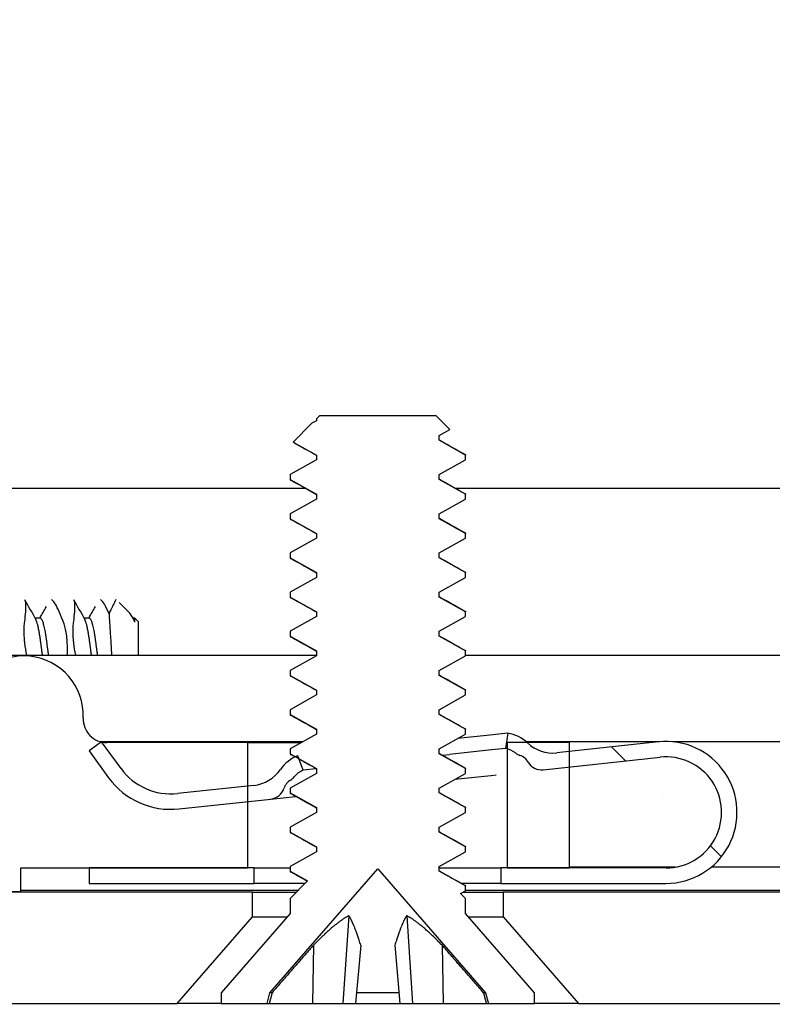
# Model space of a CAD drawing. Header units: millimetres. Extents: x 64 to 1798, y 64 to 1375.
# Tile 10 of 60: x 240 to 252, y 1153 to 1169. Entities that reach past the tile are written whole.
import ezdxf

# ---------------------------------------------------------------- set-up
doc = ezdxf.new("R2010")
doc.units = ezdxf.units.MM
doc.header["$LTSCALE"] = 6.666667
doc.layers.add('Hatch (ANSI)', color=7, linetype='Continuous', lineweight=18)
doc.layers.add('Visible (ANSI)', color=7, linetype='Continuous', lineweight=25)
pattern_1 = [(135, (0, 0), (-14.9671, -14.9671), [])]

msp = doc.modelspace()

# ---------------------------------------------------------------- hatches: boundary and pattern name
at = {"layer": 'Hatch (ANSI)'}
h = msp.add_hatch(dxfattribs=at)
h.set_pattern_fill('ANSI31', color=256, scale=169.333333, angle=90, style=0)
h.set_pattern_definition(pattern_1)
h.paths.add_polyline_path([(248.0645, 1283.3865), (248.0645, 1281.4558), (248.0645, 1281.3545), (248.3887, 1281.3545), (249.0745, 1281.3545), (249.0745, 1281.4981), (249.0745, 1281.7495), (249.0745, 1283.3865)])
h.paths.add_polyline_path([(248.0645, 1157.2505), (248.0645, 1157.1492), (248.0645, 1155.2185), (249.0745, 1155.2185), (249.0745, 1156.8555), (249.0745, 1157.1069), (249.0745, 1157.2505), (248.3887, 1157.2505)])
edge = h.paths.add_edge_path()
edge.add_line((238.9145, 1283.7675), (238.9145, 1285.5965))
edge.add_line((238.9145, 1285.5965), (232.5645, 1285.5965))
edge.add_line((232.5645, 1285.5965), (232.5645, 1153.0085))
edge.add_line((232.5645, 1153.0085), (238.9145, 1153.0085))
edge.add_line((238.9145, 1153.0085), (238.9145, 1154.8375))
edge.add_line((238.9145, 1154.8375), (240.1845, 1154.8375))
edge.add_line((240.1845, 1154.8375), (240.1845, 1155.2185))
edge.add_line((240.1845, 1155.2185), (241.2895, 1155.2185))
edge.add_line((241.2895, 1155.2185), (243.8645, 1155.2185))
edge.add_line((243.8645, 1155.2185), (243.8645, 1156.2956))
edge.add_line((243.8645, 1156.2956), (243.8645, 1156.547))
edge.add_line((243.8645, 1156.547), (243.8645, 1157.2505))
edge.add_line((243.8645, 1157.2505), (241.5759, 1157.2505))
edge.add_ellipse((241.5759, 1157.6315), major_axis=(0, -0.381), ratio=1, start_angle=347.46209, end_angle=360, ccw=False)
edge.add_ellipse((241.5759, 1157.6315), major_axis=(-0.0827, -0.3719), ratio=1, start_angle=359.42486, end_angle=360, ccw=False)
edge.add_ellipse((241.5759, 1157.6315), major_axis=(-0.0864, -0.3711), ratio=1, start_angle=280.65632, end_angle=360, ccw=False)
edge.add_ellipse((240.2309, 1157.6892), major_axis=(0.9643, -0.0414), ratio=1, start_angle=0, end_angle=173.33968)
edge.add_ellipse((237.8985, 1158.0635), major_axis=(1.3794, -0.2214), ratio=1, start_angle=108.23411, end_angle=360, ccw=False)
edge.add_ellipse((237.5242, 1160.3959), major_axis=(0.1529, -0.953), ratio=1, start_angle=0, end_angle=180)
edge.add_ellipse((237.8985, 1158.0635), major_axis=(-0.5272, 3.2854), ratio=1, start_angle=0, end_angle=19.53257)
edge.add_ellipse((236.1205, 1161.3179), major_axis=(0.1827, -0.3344), ratio=1, start_angle=241.35038, end_angle=360, ccw=False)
edge.add_line((235.7395, 1161.3179), (235.7395, 1277.2871))
edge.add_ellipse((236.1205, 1277.2871), major_axis=(-0.381, 0), ratio=1, start_angle=241.35038, end_angle=360, ccw=False)
edge.add_ellipse((237.8985, 1280.5415), major_axis=(-1.5953, -2.92), ratio=1, start_angle=0, end_angle=19.53257)
edge.add_ellipse((237.5242, 1278.2091), major_axis=(-0.1529, -0.953), ratio=1, start_angle=0, end_angle=180)
edge.add_ellipse((237.8985, 1280.5415), major_axis=(-0.2214, -1.3794), ratio=1, start_angle=108.23411, end_angle=360, ccw=False)
edge.add_ellipse((240.2309, 1280.9158), major_axis=(-0.953, -0.1529), ratio=1, start_angle=0, end_angle=173.33968)
edge.add_ellipse((241.5759, 1280.9735), major_axis=(-0.3806, -0.0163), ratio=1, start_angle=280.65632, end_angle=360, ccw=False)
edge.add_ellipse((241.5759, 1280.9735), major_axis=(-0.0864, 0.3711), ratio=1, start_angle=359.42486, end_angle=360, ccw=False)
edge.add_ellipse((241.5759, 1280.9735), major_axis=(-0.0827, 0.3719), ratio=1, start_angle=347.46209, end_angle=360, ccw=False)
edge.add_line((241.5759, 1281.3545), (243.8645, 1281.3545))
edge.add_line((243.8645, 1281.3545), (243.8645, 1282.058))
edge.add_line((243.8645, 1282.058), (243.8645, 1282.3094))
edge.add_line((243.8645, 1282.3094), (243.8645, 1283.3865))
edge.add_line((243.8645, 1283.3865), (241.2895, 1283.3865))
edge.add_line((241.2895, 1283.3865), (240.1845, 1283.3865))
edge.add_line((240.1845, 1283.3865), (240.1845, 1283.7675))
edge.add_line((240.1845, 1283.7675), (238.9145, 1283.7675))
h = msp.add_hatch(dxfattribs=at)
h.set_pattern_fill('ANSI31', color=256, scale=169.333333, angle=-15, style=0)
h.set_pattern_definition([(30, (0, 0), (-10.58333, 18.33087), [])])
h.paths.add_polyline_path([(247.3904, 1161.8322), (247.3904, 1161.9116), (246.9609, 1162.1497), (246.9609, 1162.2291), (247.1351, 1162.3257), (246.9142, 1162.5466), (245.0219, 1162.5466), (244.9752, 1162.4999), (244.9752, 1162.4672), (244.9018, 1162.4265), (244.5967, 1162.1214), (244.9752, 1161.9116), (244.9752, 1161.8322), (244.5457, 1161.5941), (244.5456, 1161.5147), (244.9752, 1161.2766), (244.9752, 1161.1972), (244.5457, 1160.9591), (244.5456, 1160.8797), (244.9752, 1160.6416), (244.9752, 1160.5622), (244.5457, 1160.3241), (244.5456, 1160.2447), (244.9752, 1160.0066), (244.9752, 1159.9272), (244.5457, 1159.6891), (244.5456, 1159.6097), (244.9752, 1159.3716), (244.9752, 1159.2922), (244.5457, 1159.0541), (244.5456, 1158.9747), (244.9752, 1158.7366), (244.9752, 1158.6572), (244.5457, 1158.4191), (244.5456, 1158.3397), (244.9752, 1158.1016), (244.9752, 1158.0222), (244.5457, 1157.7841), (244.5456, 1157.7047), (244.9752, 1157.4666), (244.9752, 1157.3872), (244.5457, 1157.1491), (244.5456, 1157.0697), (244.6341, 1157.0207), (244.6872, 1156.9913), (244.9752, 1156.8316), (244.9752, 1156.7522), (244.5457, 1156.5141), (244.5456, 1156.4347), (244.9752, 1156.1966), (244.9752, 1156.1172), (244.5457, 1155.8791), (244.5456, 1155.7997), (244.9752, 1155.5616), (244.9752, 1155.4822), (244.5457, 1155.2441), (244.5456, 1155.1647), (244.8296, 1155.0073), (244.5456, 1154.7234), (244.5456, 1154.4826), (243.428, 1153.1969), (243.428, 1153.0216), (244.1731, 1153.0216), (244.2198, 1153.1957), (245.968, 1155.2069), (247.7163, 1153.1957), (247.763, 1153.0216), (248.508, 1153.0216), (248.508, 1153.1969), (247.3904, 1154.4826), (247.3904, 1154.7234), (247.3108, 1154.8031), (247.3904, 1154.8472), (247.3904, 1154.9266), (246.9609, 1155.1647), (246.9609, 1155.2441), (247.3904, 1155.4822), (247.3904, 1155.5616), (246.9609, 1155.7997), (246.9609, 1155.8791), (247.3904, 1156.1172), (247.3904, 1156.1966), (246.9609, 1156.4347), (246.9609, 1156.5141), (247.3904, 1156.7522), (247.3904, 1156.8316), (246.9609, 1157.0697), (246.9609, 1157.1491), (247.3904, 1157.3872), (247.3904, 1157.4666), (246.9609, 1157.7047), (246.9609, 1157.7841), (247.3904, 1158.0222), (247.3904, 1158.1016), (246.9609, 1158.3397), (246.9609, 1158.4191), (247.3904, 1158.6572), (247.3904, 1158.7366), (246.9609, 1158.9747), (246.9609, 1159.0541), (247.3904, 1159.2922), (247.3904, 1159.3716), (246.9609, 1159.6097), (246.9609, 1159.6891), (247.3904, 1159.9272), (247.3904, 1160.0066), (246.9609, 1160.2447), (246.9609, 1160.3241), (247.3904, 1160.5622), (247.3904, 1160.6416), (246.9609, 1160.8797), (246.9609, 1160.9591), (247.3904, 1161.1972), (247.3904, 1161.2766), (246.9609, 1161.5147), (246.9609, 1161.5941)])
h = msp.add_hatch(dxfattribs=at)
h.set_pattern_fill('ANSI31', color=256, scale=169.333333, angle=90, style=0)
h.set_pattern_definition(pattern_1)
edge = h.paths.add_edge_path()
edge.add_ellipse((243.8959, 1157.1538), major_axis=(0.4952, -0.3388), ratio=1, start_angle=310.51368, end_angle=360)
edge.add_ellipse((244.8863, 1156.4762), major_axis=(-0.2521, 0.5445), ratio=1, start_angle=0, end_angle=30.77174, ccw=False)
edge.add_ellipse((244.8863, 1156.4762), major_axis=(-0.2163, 0.5596), ratio=1, start_angle=0, end_angle=3.71458, ccw=False)
edge.add_line((244.6699, 1157.0359), (244.6872, 1156.9913))
edge.add_line((244.6872, 1156.9913), (244.7601, 1156.8027))
edge.add_ellipse((244.8863, 1156.4762), major_axis=(-0.2722, 0.22), ratio=1, start_angle=330.07978, end_angle=360)
edge.add_ellipse((244.4322, 1156.8432), major_axis=(0.1219, -0.1996), ratio=1, start_angle=0, end_angle=19.64025, ccw=False)
edge.add_ellipse((244.6844, 1156.4303), major_axis=(-0.2379, 0.0768), ratio=1, start_angle=319.31635, end_angle=360)
edge.add_ellipse((244.2086, 1156.584), major_axis=(0.0267, -0.2486), ratio=1, start_angle=0, end_angle=65.96363, ccw=False)
edge.add_line((244.2353, 1156.3354), (243.8645, 1156.2956))
edge.add_line((243.8645, 1156.2956), (242.7489, 1156.1757))
edge.add_ellipse((242.6153, 1157.4185), major_axis=(-1.0095, -0.7371), ratio=1, start_angle=0, end_angle=60, ccw=False)
edge.add_line((241.6058, 1156.6814), (241.2895, 1157.1145))
edge.add_line((241.2895, 1157.1145), (241.4894, 1157.2604))
edge.add_line((241.4894, 1157.2604), (241.4915, 1157.2619))
edge.add_line((241.4915, 1157.2619), (241.4932, 1157.2596))
edge.add_line((241.4932, 1157.2596), (241.8077, 1156.8288))
edge.add_ellipse((242.6153, 1157.4185), major_axis=(0.1069, -0.9943), ratio=1, start_angle=300, end_angle=360)
edge.add_line((242.7222, 1156.4242), (243.8645, 1156.547))
edge.add_line((243.8645, 1156.547), (243.96, 1156.5573))
edge = h.paths.add_edge_path()
edge.add_line((247.9645, 1155.2185), (247.9645, 1154.9685))
edge.add_line((247.9645, 1154.9685), (250.6395, 1154.9685))
edge.add_ellipse((250.6395, 1156.1185), major_axis=(0, -1.15), ratio=1, start_angle=0, end_angle=186.13415)
edge.add_line((250.5167, 1157.2619), (249.0745, 1157.1069))
edge.add_line((249.0745, 1157.1069), (248.8703, 1157.085))
edge.add_ellipse((248.8062, 1157.6815), major_axis=(0.0641, -0.5966), ratio=1, start_angle=310.51368, end_angle=360, ccw=False)
edge.add_ellipse((247.9824, 1156.809), major_axis=(0.4119, 0.4363), ratio=1, start_angle=0, end_angle=0.73498)
edge.add_ellipse((247.9824, 1156.809), major_axis=(0.4063, 0.4415), ratio=1, start_angle=0, end_angle=33.75134)
edge.add_line((248.0749, 1157.4018), (248.0363, 1157.1548))
edge.add_ellipse((247.9824, 1156.809), major_axis=(0.0539, 0.3458), ratio=1, start_angle=355.29099, end_angle=360, ccw=False)
edge.add_ellipse((247.9824, 1156.809), major_axis=(0.0822, 0.3402), ratio=1, start_angle=334.78878, end_angle=360, ccw=False)
edge.add_ellipse((248.3482, 1157.2641), major_axis=(-0.1465, -0.1823), ratio=1, start_angle=0, end_angle=19.64025)
edge.add_ellipse((248.1894, 1156.807), major_axis=(0.082, 0.2362), ratio=1, start_angle=319.31635, end_angle=360, ccw=False)
edge.add_ellipse((248.6217, 1157.0583), major_axis=(-0.2161, -0.1256), ratio=1, start_angle=0, end_angle=65.96363)
edge.add_line((248.6484, 1156.8097), (249.0745, 1156.8555))
edge.add_line((249.0745, 1156.8555), (250.5434, 1157.0134))
edge.add_ellipse((250.6395, 1156.1185), major_axis=(-0.0962, 0.8948), ratio=1, start_angle=173.86585, end_angle=360, ccw=False)
edge.add_line((250.6395, 1155.2185), (249.0745, 1155.2185))
edge.add_line((249.0745, 1155.2185), (248.0645, 1155.2185))
edge.add_line((248.0645, 1155.2185), (247.9645, 1155.2185))
h.paths.add_polyline_path([(243.9645, 1154.9685), (243.9645, 1155.2185), (243.8645, 1155.2185), (241.2895, 1155.2185), (241.2895, 1154.9685)])
h = msp.add_hatch(dxfattribs=at)
h.set_pattern_fill('ANSI31', color=256, scale=169.333333, angle=75, style=0)
h.set_pattern_definition([(120, (0, 0), (-18.33087, -10.58333), [])])
h.paths.add_polyline_path([(637.5598, 1153.0216), (638.779, 1154.4241), (638.779, 1154.825), (248, 1154.825), (248, 1154.4241), (249.2192, 1153.0216)])
h.paths.add_polyline_path([(647.1102, 1153.0216), (647.1102, 1154.825), (642.843, 1154.825), (642.843, 1154.4241), (644.0622, 1153.0216)])
h.paths.add_polyline_path([(239.6688, 1154.825), (239.6688, 1153.0216), (242.7168, 1153.0216), (243.936, 1154.4241), (243.936, 1154.825)])

# ---------------------------------------------------------------- linework, layer by layer
at = {"layer": 'Visible (ANSI)'}
for p, q in [((244.9752, 1162.4672), (244.9018, 1162.4265)), ((245.0219, 1162.5466), (244.9752, 1162.4999)), ((244.9752, 1162.4999), (244.9752, 1162.4672)), ((246.9142, 1162.5466), (245.0219, 1162.5466)), ((247.1351, 1162.3257), (246.9142, 1162.5466)), ((244.9018, 1162.4265), (244.5967, 1162.1214)), ((246.9609, 1162.2291), (247.1351, 1162.3257)), ((246.9609, 1162.1497), (246.9609, 1162.2291)), ((247.3904, 1161.9116), (246.9609, 1162.1497)), ((244.5967, 1162.1214), (244.9752, 1161.9116)), ((244.9752, 1161.8322), (244.5457, 1161.5941)), ((244.9752, 1161.9116), (244.9752, 1161.8322)), ((246.9609, 1161.5941), (247.3904, 1161.8322)), ((247.3904, 1161.8322), (247.3904, 1161.9116)), ((244.5456, 1161.5941), (244.5456, 1161.5147)), ((244.5456, 1161.5147), (244.9752, 1161.2766)), ((246.9609, 1161.5147), (246.9609, 1161.5941)), ((247.3904, 1161.2766), (246.9609, 1161.5147)), ((235.7395, 1161.3742), (244.7869, 1161.3742)), ((247.226, 1161.3742), (340.6084, 1161.3742)), ((244.9752, 1161.1972), (244.5457, 1160.9591)), ((244.9752, 1161.2766), (244.9752, 1161.1972)), ((246.9609, 1160.9591), (247.3904, 1161.1972)), ((247.3904, 1161.1972), (247.3904, 1161.2766)), ((244.5456, 1160.9591), (244.5456, 1160.8797)), ((244.5456, 1160.8797), (244.9752, 1160.6416)), ((246.9609, 1160.8797), (246.9609, 1160.9591)), ((247.3904, 1160.6416), (246.9609, 1160.8797)), ((244.9752, 1160.5622), (244.5457, 1160.3241)), ((244.9752, 1160.6416), (244.9752, 1160.5622)), ((246.9609, 1160.3241), (247.3904, 1160.5622)), ((247.3904, 1160.5622), (247.3904, 1160.6416)), ((244.5456, 1160.3241), (244.5456, 1160.2447)), ((244.5456, 1160.2447), (244.9752, 1160.0066)), ((246.9609, 1160.2447), (246.9609, 1160.3241)), ((247.3904, 1160.0066), (246.9609, 1160.2447)), ((244.9752, 1159.9272), (244.5457, 1159.6891)), ((244.9752, 1160.0066), (244.9752, 1159.9272)), ((246.9609, 1159.6891), (247.3904, 1159.9272)), ((247.3904, 1159.9272), (247.3904, 1160.0066)), ((244.5456, 1159.6891), (244.5456, 1159.6097)), ((244.5456, 1159.6097), (244.9752, 1159.3716)), ((246.9609, 1159.6097), (246.9609, 1159.6891)), ((247.3904, 1159.3716), (246.9609, 1159.6097)), ((241.9395, 1159.3578), (241.7779, 1159.5193)), ((240.502, 1159.266), (240.414, 1159.266)), ((241.2958, 1159.266), (241.2078, 1159.266)), ((241.9893, 1159.2876), (242.0133, 1159.245)), ((242.0312, 1159.266), (242.0015, 1159.266)), ((242.0312, 1159.2022), (242.0312, 1159.266)), ((242.0895, 1159.2077), (242.0312, 1159.266)), ((244.9752, 1159.2922), (244.5457, 1159.0541)), ((244.9752, 1159.3716), (244.9752, 1159.2922)), ((246.9609, 1159.0541), (247.3904, 1159.2922)), ((247.3904, 1159.2922), (247.3904, 1159.3716)), ((242.0895, 1158.6675), (242.0895, 1159.2077)), ((244.5456, 1159.0541), (244.5456, 1158.9747)), ((244.5456, 1158.9747), (244.9752, 1158.7366)), ((246.9609, 1158.9747), (246.9609, 1159.0541)), ((247.3904, 1158.7366), (246.9609, 1158.9747)), ((236.6389, 1158.6675), (244.9752, 1158.6675)), ((244.9752, 1158.6572), (244.5457, 1158.4191)), ((244.9752, 1158.7366), (244.9752, 1158.6572)), ((246.9609, 1158.4191), (247.3904, 1158.6572)), ((247.3904, 1158.6572), (247.3904, 1158.7366)), ((247.3904, 1158.6675), (340.7967, 1158.6675)), ((244.5456, 1158.4191), (244.5456, 1158.3397)), ((244.5456, 1158.3397), (244.9752, 1158.1016)), ((246.9609, 1158.3397), (246.9609, 1158.4191)), ((247.3904, 1158.1016), (246.9609, 1158.3397)), ((244.9752, 1158.0222), (244.5457, 1157.7841)), ((244.9752, 1158.1016), (244.9752, 1158.0222)), ((246.9609, 1157.7841), (247.3904, 1158.0222)), ((247.3904, 1158.0222), (247.3904, 1158.1016)), ((244.5456, 1157.7841), (244.5456, 1157.7047)), ((244.5456, 1157.7047), (244.9752, 1157.4666)), ((246.9609, 1157.7047), (246.9609, 1157.7841)), ((247.3904, 1157.4666), (246.9609, 1157.7047)), ((244.9752, 1157.3872), (244.5457, 1157.1491)), ((244.9752, 1157.4666), (244.9752, 1157.3872)), ((246.9609, 1157.1491), (247.3904, 1157.3872)), ((247.7338, 1157.3651), (247.2584, 1157.3141)), ((247.3904, 1157.3872), (247.3904, 1157.4666)), ((248.0749, 1157.4018), (247.7338, 1157.3651)), ((248.0749, 1157.4018), (248.0363, 1157.1548)), ((241.4915, 1157.2619), (241.2895, 1157.1145)), ((244.7522, 1157.2636), (241.4768, 1157.2636)), ((241.8077, 1156.8288), (241.4915, 1157.2619)), ((243.8645, 1157.2505), (241.5759, 1157.2505)), ((243.8645, 1155.2185), (243.8645, 1157.2505)), ((243.8645, 1157.2505), (244.7286, 1157.2505)), ((248.0645, 1157.2505), (248.0645, 1155.2185)), ((249.0745, 1157.2505), (248.0645, 1157.2505)), ((250.5335, 1157.2636), (248.3739, 1157.2636)), ((250.5167, 1157.2619), (248.8703, 1157.085)), ((249.0745, 1155.2185), (249.0745, 1157.2505)), ((338.5395, 1157.2636), (250.7456, 1157.2636)), ((241.2895, 1157.1145), (241.6058, 1156.6814)), ((244.5456, 1157.1491), (244.5456, 1157.0697)), ((244.5456, 1157.0697), (244.9752, 1156.8316)), ((244.7601, 1156.8027), (244.6699, 1157.0359)), ((246.9609, 1157.0697), (246.9609, 1157.1491)), ((247.3904, 1156.8316), (246.9609, 1157.0697)), ((247.0187, 1157.0454), (247.1303, 1157.0574)), ((247.7596, 1157.125), (247.1303, 1157.0574)), ((248.0363, 1157.1548), (247.7596, 1157.125)), ((248.6484, 1156.8097), (250.5434, 1157.0134)), ((244.9752, 1156.7522), (244.5457, 1156.5141)), ((244.9716, 1156.8254), (244.7601, 1156.8027)), ((244.9752, 1156.8316), (244.9752, 1156.7522)), ((246.9609, 1156.5141), (247.3904, 1156.7522)), ((247.2165, 1156.6558), (247.8033, 1156.7189)), ((247.3904, 1156.7522), (247.3904, 1156.8316)), ((247.8033, 1156.7189), (247.8867, 1156.7278)), ((243.96, 1156.5573), (242.7222, 1156.4242)), ((244.5456, 1156.5141), (244.5456, 1156.4347)), ((244.5456, 1156.4347), (244.9752, 1156.1966)), ((246.9609, 1156.4347), (246.9609, 1156.5141)), ((247.3904, 1156.1966), (246.9609, 1156.4347)), ((242.7489, 1156.1757), (244.2353, 1156.3354)), ((244.2353, 1156.3354), (244.6362, 1156.3785)), ((244.9752, 1156.1172), (244.5457, 1155.8791)), ((244.9752, 1156.1966), (244.9752, 1156.1172)), ((246.9609, 1155.8791), (247.3904, 1156.1172)), ((247.3904, 1156.1172), (247.3904, 1156.1966)), ((244.5456, 1155.8791), (244.5456, 1155.7997)), ((244.5456, 1155.7997), (244.9752, 1155.5616)), ((246.9609, 1155.7997), (246.9609, 1155.8791)), ((247.3904, 1155.5616), (246.9609, 1155.7997)), ((244.9752, 1155.4822), (244.5457, 1155.2441)), ((244.9752, 1155.5616), (244.9752, 1155.4822)), ((246.9609, 1155.2441), (247.3904, 1155.4822)), ((247.3904, 1155.4822), (247.3904, 1155.5616)), ((240.1845, 1154.8375), (240.1845, 1155.2185)), ((240.1845, 1155.2185), (243.8645, 1155.2185)), ((243.9645, 1155.2185), (241.2895, 1155.2185)), ((241.2895, 1155.2185), (241.2895, 1154.9685)), ((243.9645, 1154.9685), (243.9645, 1155.2185)), ((243.9645, 1155.2185), (244.5456, 1155.2185)), ((244.2198, 1153.1957), (245.968, 1155.2069)), ((244.5456, 1155.2441), (244.5456, 1155.1647)), ((244.5456, 1155.1647), (244.8296, 1155.0073)), ((245.968, 1155.2069), (247.7163, 1153.1957)), ((246.9609, 1155.1647), (246.9609, 1155.2441)), ((246.9609, 1155.2185), (247.9645, 1155.2185)), ((247.3904, 1154.9266), (246.9609, 1155.1647)), ((247.9645, 1155.2185), (247.9645, 1154.9685)), ((250.6395, 1155.2185), (247.9645, 1155.2185)), ((248.0645, 1155.2185), (249.0745, 1155.2185)), ((250.7925, 1155.2316), (249.0745, 1155.2316)), ((338.5395, 1155.2316), (251.3716, 1155.2316)), ((241.2895, 1154.9685), (243.9645, 1154.9685)), ((244.7907, 1154.9685), (243.9645, 1154.9685)), ((244.8296, 1155.0073), (244.5456, 1154.7234)), ((247.9645, 1154.9685), (247.3255, 1154.9685)), ((247.9645, 1154.9685), (250.6395, 1154.9685)), ((238.9145, 1154.8375), (240.1845, 1154.8375)), ((243.936, 1154.825), (239.6688, 1154.825)), ((244.6728, 1154.8506), (240.1845, 1154.8506)), ((243.936, 1154.4241), (243.936, 1154.825)), ((243.936, 1154.825), (244.6472, 1154.825)), ((247.3108, 1154.8031), (247.3904, 1154.8472)), ((247.3904, 1154.7234), (247.3108, 1154.8031)), ((247.3503, 1154.825), (248, 1154.825)), ((247.3904, 1154.8472), (247.3904, 1154.9266)), ((340.4943, 1154.8506), (247.3904, 1154.8506)), ((638.779, 1154.825), (248, 1154.825)), ((248, 1154.825), (248, 1154.4241)), ((244.5456, 1154.7234), (244.5456, 1154.4826)), ((247.3904, 1154.4826), (247.3904, 1154.7234)), ((244.5456, 1154.4826), (243.428, 1153.1969)), ((248.508, 1153.1969), (247.3904, 1154.4826)), ((242.7168, 1153.0216), (243.936, 1154.4241)), ((243.936, 1154.4241), (244.4948, 1154.4241)), ((245.4993, 1154.4444), (245.4041, 1153.0216)), ((246.4367, 1154.4444), (246.532, 1153.0216)), ((247.4412, 1154.4241), (248, 1154.4241)), ((248, 1154.4241), (249.2192, 1153.0216)), ((244.9257, 1153.9663), (244.9092, 1153.0216)), ((245.6917, 1153.9663), (245.6091, 1153.0216)), ((246.2444, 1153.9663), (246.327, 1153.0216)), ((247.0104, 1153.9663), (247.0269, 1153.0216)), ((243.428, 1153.1969), (243.428, 1153.0216)), ((244.1731, 1153.0216), (244.2198, 1153.1957)), ((244.2539, 1153.1957), (244.2198, 1153.1957)), ((246.3118, 1153.1957), (245.6243, 1153.1957)), ((247.7163, 1153.1957), (247.6822, 1153.1957)), ((247.7163, 1153.1957), (247.763, 1153.0216)), ((248.508, 1153.0216), (248.508, 1153.1969)), ((239.6688, 1153.0216), (242.7168, 1153.0216)), ((243.428, 1153.0216), (242.7168, 1153.0216)), ((243.428, 1153.0216), (244.1731, 1153.0216)), ((244.1731, 1153.0216), (244.2094, 1153.0216)), ((244.2094, 1153.0216), (244.9092, 1153.0216)), ((244.9092, 1153.0216), (245.4041, 1153.0216)), ((245.4041, 1153.0216), (245.6091, 1153.0216)), ((245.6091, 1153.0216), (246.327, 1153.0216)), ((246.327, 1153.0216), (246.532, 1153.0216)), ((246.532, 1153.0216), (247.0269, 1153.0216)), ((247.0269, 1153.0216), (247.7267, 1153.0216)), ((247.7267, 1153.0216), (247.763, 1153.0216)), ((247.763, 1153.0216), (248.508, 1153.0216)), ((249.2192, 1153.0216), (248.508, 1153.0216)), ((249.2192, 1153.0216), (637.5598, 1153.0216))]:
    msp.add_line(p, q, dxfattribs=at)
for centre, radius, start, end in [((240.2309, 1157.6892), 0.9652, 357.54327, 170.88295), ((241.5759, 1157.6315), 0.381, 177.54327, 270), ((247.9824, 1156.809), 0.6, 46.64783, 81.13415), ((248.8062, 1157.6815), 0.6, 226.64783, 276.13415), ((250.6395, 1156.1185), 1.15, 270, 96.13415), ((244.8863, 1156.4762), 0.6, 111.13415, 145.62047), ((247.9824, 1156.809), 0.35, 51.21392, 81.13415), ((248.3482, 1157.2641), 0.2339, 231.21392, 250.85417), ((248.1894, 1156.807), 0.25, 30.17052, 70.85417), ((248.6217, 1157.0583), 0.25, 210.17052, 276.13415), ((250.6395, 1156.1185), 0.9, 270, 96.13415), ((242.6153, 1157.4185), 1, 216.13415, 276.13415), ((243.8959, 1157.1538), 0.6, 276.13415, 325.62047), ((244.8863, 1156.4762), 0.35, 111.13415, 141.05437), ((242.6153, 1157.4185), 1.25, 216.13415, 276.13415), ((244.6844, 1156.4303), 0.25, 121.41412, 162.09777), ((244.4322, 1156.8432), 0.2339, 301.41412, 321.05437), ((244.2086, 1156.584), 0.25, 276.13415, 342.09777)]:
    msp.add_arc(centre, radius, start, end, dxfattribs=at)
for points in [[(246.9609, 1162.158), (247.1003, 1162.0794), (247.24, 1162.0013), (247.3797, 1161.9232)], [(244.6001, 1162.1137), (244.5954, 1162.1163), (244.5942, 1162.1189), (244.5967, 1162.1214)], [(244.9752, 1161.9034), (244.8503, 1161.9737), (244.7252, 1162.0437), (244.6001, 1162.1137)], [(244.9752, 1161.2684), (244.8358, 1161.3469), (244.6961, 1161.425), (244.5564, 1161.5031)], [(246.9609, 1161.523), (247.1003, 1161.4444), (247.24, 1161.3663), (247.3797, 1161.2882)], [(244.9752, 1160.6334), (244.8358, 1160.7119), (244.6961, 1160.79), (244.5564, 1160.8681)], [(246.9609, 1160.888), (247.1003, 1160.8094), (247.24, 1160.7313), (247.3797, 1160.6532)], [(244.9752, 1159.9984), (244.8358, 1160.0769), (244.6961, 1160.155), (244.5564, 1160.2331)], [(246.9609, 1160.253), (247.1003, 1160.1744), (247.24, 1160.0963), (247.3797, 1160.0182)], [(244.9752, 1159.3634), (244.8358, 1159.4419), (244.6961, 1159.52), (244.5564, 1159.5981)], [(246.9609, 1159.618), (247.1003, 1159.5394), (247.24, 1159.4613), (247.3797, 1159.3832)], [(240.2482, 1159.5611), (240.3073, 1159.4556), (240.3665, 1159.3503), (240.4258, 1159.245)], [(240.4909, 1159.266), (240.5264, 1159.3291), (240.5619, 1159.3923), (240.5974, 1159.4554)], [(241.042, 1159.5611), (241.1011, 1159.4556), (241.1602, 1159.3503), (241.2196, 1159.245)], [(241.2846, 1159.266), (241.3202, 1159.3291), (241.3557, 1159.3923), (241.3911, 1159.4554)], [(242.0312, 1159.2022), (241.9984, 1159.2772), (241.968, 1159.3292), (241.9395, 1159.3578)], [(244.9752, 1158.7284), (244.8358, 1158.8069), (244.6961, 1158.885), (244.5564, 1158.9631)], [(246.9609, 1158.983), (247.1003, 1158.9044), (247.24, 1158.8263), (247.3797, 1158.7482)], [(244.9752, 1158.0934), (244.8358, 1158.1719), (244.6961, 1158.25), (244.5564, 1158.3281)], [(246.9609, 1158.348), (247.1003, 1158.2694), (247.24, 1158.1913), (247.3797, 1158.1132)], [(244.9752, 1157.4584), (244.8358, 1157.5369), (244.6961, 1157.615), (244.5564, 1157.6931)], [(246.9609, 1157.713), (247.1003, 1157.6344), (247.24, 1157.5563), (247.3797, 1157.4782)], [(244.6283, 1157.0179), (244.6043, 1157.0313), (244.5804, 1157.0447), (244.5564, 1157.0581)], [(246.9609, 1157.078), (247.1003, 1156.9994), (247.24, 1156.9213), (247.3797, 1156.8432)], [(244.9752, 1156.8234), (244.8867, 1156.8732), (244.798, 1156.923), (244.7093, 1156.9726)], [(244.9752, 1156.1884), (244.8358, 1156.2669), (244.6961, 1156.345), (244.5564, 1156.4231)], [(246.9609, 1156.443), (247.1003, 1156.3644), (247.24, 1156.2863), (247.3797, 1156.2082)], [(244.9752, 1155.5534), (244.8358, 1155.6319), (244.6961, 1155.71), (244.5564, 1155.7881)], [(246.9609, 1155.808), (247.1003, 1155.7294), (247.24, 1155.6513), (247.3797, 1155.5732)], [(244.825, 1155.0028), (244.7355, 1155.053), (244.646, 1155.1031), (244.5564, 1155.1531)], [(246.9609, 1155.173), (247.1003, 1155.0944), (247.24, 1155.0163), (247.3797, 1154.9382)]]:
    msp.add_open_spline(points, degree=3, dxfattribs=at)
for points, weights in [([(247.3797, 1161.9232), (247.3904, 1161.9172), (247.3904, 1161.9116)], [0.971473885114, 0.983771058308, 1]), ([(244.5456, 1161.5147), (244.5456, 1161.5091), (244.5564, 1161.5031)], [1, 0.983771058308, 0.971473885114]), ([(247.3797, 1161.2882), (247.3904, 1161.2822), (247.3904, 1161.2766)], [0.971473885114, 0.983771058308, 1]), ([(244.5456, 1160.8797), (244.5456, 1160.8741), (244.5564, 1160.8681)], [1, 0.983771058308, 0.971473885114]), ([(247.3797, 1160.6532), (247.3904, 1160.6472), (247.3904, 1160.6416)], [0.971473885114, 0.983771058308, 1]), ([(244.5456, 1160.2447), (244.5456, 1160.2391), (244.5564, 1160.2331)], [1, 0.983771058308, 0.971473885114]), ([(247.3797, 1160.0182), (247.3904, 1160.0122), (247.3904, 1160.0066)], [0.971473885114, 0.983771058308, 1]), ([(244.5456, 1159.6097), (244.5456, 1159.6041), (244.5564, 1159.5981)], [1, 0.983771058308, 0.971473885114]), ([(247.3797, 1159.3832), (247.3904, 1159.3772), (247.3904, 1159.3716)], [0.971473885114, 0.983771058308, 1]), ([(244.5456, 1158.9747), (244.5456, 1158.9691), (244.5564, 1158.9631)], [1, 0.983771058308, 0.971473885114]), ([(247.3797, 1158.7482), (247.3904, 1158.7422), (247.3904, 1158.7366)], [0.971473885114, 0.983771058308, 1]), ([(244.5456, 1158.3397), (244.5456, 1158.3341), (244.5564, 1158.3281)], [1, 0.983771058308, 0.971473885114]), ([(247.3797, 1158.1132), (247.3904, 1158.1072), (247.3904, 1158.1016)], [0.971473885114, 0.983771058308, 1]), ([(244.5456, 1157.7047), (244.5456, 1157.6991), (244.5564, 1157.6931)], [1, 0.983771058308, 0.971473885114]), ([(247.3797, 1157.4782), (247.3904, 1157.4722), (247.3904, 1157.4666)], [0.971473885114, 0.983771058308, 1]), ([(244.5456, 1157.0697), (244.5456, 1157.0641), (244.5564, 1157.0581)], [1, 0.983771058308, 0.971473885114]), ([(247.3797, 1156.8432), (247.3904, 1156.8372), (247.3904, 1156.8316)], [0.971473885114, 0.983771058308, 1]), ([(244.5456, 1156.4347), (244.5456, 1156.4291), (244.5564, 1156.4231)], [1, 0.983771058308, 0.971473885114]), ([(247.3797, 1156.2082), (247.3904, 1156.2022), (247.3904, 1156.1966)], [0.971473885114, 0.983771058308, 1]), ([(244.5456, 1155.7997), (244.5456, 1155.7941), (244.5564, 1155.7881)], [1, 0.983771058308, 0.971473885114]), ([(247.3797, 1155.5732), (247.3904, 1155.5672), (247.3904, 1155.5616)], [0.971473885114, 0.983771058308, 1]), ([(244.5456, 1155.1647), (244.5456, 1155.1591), (244.5564, 1155.1531)], [1, 0.983771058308, 0.971473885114]), ([(247.3797, 1154.9382), (247.3904, 1154.9322), (247.3904, 1154.9266)], [0.971473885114, 0.983771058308, 1]), ([(245.4993, 1154.4444), (245.2879, 1154.3352), (244.9257, 1153.9663)], [2.81776863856, 2.60448024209, 2.07391766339]), ([(245.6917, 1153.9663), (245.5766, 1154.3352), (245.4993, 1154.4444)], [2.07391766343, 2.6044802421, 2.81776863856]), ([(246.4367, 1154.4444), (246.3595, 1154.3352), (246.2444, 1153.9663)], [2.81776863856, 2.6044802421, 2.07391766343]), ([(247.0104, 1153.9663), (246.6482, 1154.3352), (246.4367, 1154.4444)], [2.07391766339, 2.60448024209, 2.81776863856]), ([(244.9257, 1153.9663), (244.6703, 1153.6749), (244.2539, 1153.1957)], [2.37346205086, 1.9683578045, 1.53696783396]), ([(247.6822, 1153.1957), (247.2657, 1153.6749), (247.0104, 1153.9663)], [1.53696783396, 1.9683578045, 2.37346205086]), ([(244.2539, 1153.1957), (244.2319, 1153.1098), (244.2094, 1153.0216)], [1.01218915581, 1.01172679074, 1.01110160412]), ([(247.6822, 1153.1957), (247.7042, 1153.1098), (247.7267, 1153.0216)], [1.01218915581, 1.01172679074, 1.01110160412])]:
    msp.add_rational_spline(points, weights, degree=2, dxfattribs=at)
for points, knots in [([(240.2407, 1159.5698), (240.253, 1159.5617), (240.2601, 1159.5322), (240.2628, 1159.4205), (240.2553, 1159.3296), (240.2394, 1159.1992), (240.238, 1159.1875), (240.2365, 1159.1755)], [-0.1274774, -0.1274774, -0.1274774, -0.1274774, -0.07290652, -0.07290652, -0.00664461, -0.00664461, -0.00025435, -0.00025435, -0.00025435, -0.00025435]), ([(240.8831, 1159.1755), (240.8304, 1159.3173), (240.7828, 1159.4248), (240.7239, 1159.5256), (240.7066, 1159.549), (240.6882, 1159.5652), (240.6842, 1159.568), (240.6805, 1159.5698)], [-0.27728151, -0.27728151, -0.27728151, -0.27728151, -0.19948661, -0.19948661, -0.16009929, -0.16009929, -0.14813924, -0.14813924, -0.14813924, -0.14813924]), ([(241.0345, 1159.5698), (241.0468, 1159.5617), (241.0538, 1159.5322), (241.0565, 1159.4205), (241.049, 1159.3296), (241.0332, 1159.1992), (241.0317, 1159.1875), (241.0302, 1159.1755)], [-0.1274774, -0.1274774, -0.1274774, -0.1274774, -0.07290652, -0.07290652, -0.00664461, -0.00664461, -0.00025435, -0.00025435, -0.00025435, -0.00025435]), ([(241.6122, 1159.339), (241.585, 1159.4023), (241.5597, 1159.4536), (241.5177, 1159.5256), (241.5003, 1159.549), (241.4819, 1159.5652), (241.4779, 1159.568), (241.4743, 1159.5698)], [-0.24382963, -0.24382963, -0.24382963, -0.24382963, -0.199486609, -0.199486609, -0.160099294, -0.160099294, -0.148139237, -0.148139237, -0.148139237, -0.148139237]), ([(241.7236, 1159.5692), (241.7213, 1159.5647), (241.7157, 1159.5532), (241.6885, 1159.4984), (241.6559, 1159.4324), (241.6122, 1159.339)], [0.14235789, 0.14235789, 0.14235789, 0.14235789, 0.172757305, 0.172757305, 0.234576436, 0.234576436, 0.234576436, 0.234576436]), ([(241.6122, 1159.339), (241.6189, 1159.2507), (241.6257, 1159.1422), (241.6388, 1158.9246), (241.6441, 1158.8336), (241.6508, 1158.715), (241.6521, 1158.6913), (241.6534, 1158.6675)], [-0.265576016, -0.265576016, -0.265576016, -0.265576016, -0.232047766, -0.232047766, -0.210242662, -0.210242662, -0.204867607, -0.204867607, -0.204867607, -0.204867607]), ([(240.2365, 1159.1755), (240.2314, 1159.1343), (240.2296, 1159.0844), (240.2319, 1159.0045), (240.2331, 1158.9805), (240.2353, 1158.9489), (240.2358, 1158.9423), (240.2365, 1158.934), (240.2366, 1158.9323), (240.2368, 1158.9297), (240.2369, 1158.9287), (240.237, 1158.9274), (240.237, 1158.927), (240.2371, 1158.9267)], [-0.034472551, -0.034472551, -0.034472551, -0.034472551, -0.012435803, -0.012435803, -0.003526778, -0.003526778, -0.001193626, -0.001193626, -0.00060916, -0.00060916, -0.000268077, -0.000268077, -0.000152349, -0.000152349, -0.000152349, -0.000152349]), ([(240.9316, 1158.9267), (240.9316, 1158.9267), (240.9316, 1158.9268), (240.9316, 1158.9273), (240.9315, 1158.9278), (240.9314, 1158.9292), (240.9313, 1158.9302), (240.9311, 1158.933), (240.9309, 1158.9348), (240.9299, 1158.9457), (240.929, 1158.9546), (240.9275, 1158.9686), (240.9269, 1158.9737), (240.917, 1159.0566), (240.9025, 1159.1231), (240.8831, 1159.1755)], [-0.03487928, -0.03487928, -0.03487928, -0.03487928, -0.034868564, -0.034868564, -0.034697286, -0.034697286, -0.034360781, -0.034360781, -0.03372217, -0.03372217, -0.03054936, -0.03054936, -0.028690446, -0.028690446, -0.000157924, -0.000157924, -0.000157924, -0.000157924]), ([(241.0302, 1159.1755), (241.0251, 1159.1343), (241.0234, 1159.0844), (241.0256, 1159.0045), (241.0268, 1158.9805), (241.0291, 1158.9489), (241.0296, 1158.9423), (241.0302, 1158.934), (241.0304, 1158.9323), (241.0306, 1158.9297), (241.0307, 1158.9287), (241.0308, 1158.9274), (241.0308, 1158.927), (241.0308, 1158.9267)], [-0.034472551, -0.034472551, -0.034472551, -0.034472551, -0.012435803, -0.012435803, -0.003526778, -0.003526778, -0.001193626, -0.001193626, -0.00060916, -0.00060916, -0.000268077, -0.000268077, -0.000152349, -0.000152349, -0.000152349, -0.000152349]), ([(240.2371, 1158.9267), (240.2371, 1158.9266), (240.2371, 1158.9266), (240.2371, 1158.926), (240.2372, 1158.9254), (240.2373, 1158.9238), (240.2374, 1158.9228), (240.2377, 1158.9196), (240.2379, 1158.9176), (240.239, 1158.9045), (240.2401, 1158.8934), (240.242, 1158.8757), (240.2427, 1158.8692), (240.2506, 1158.8001), (240.2605, 1158.7344), (240.2731, 1158.6675)], [-0.034842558, -0.034842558, -0.034842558, -0.034842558, -0.03481885, -0.03481885, -0.034633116, -0.034633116, -0.034264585, -0.034264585, -0.033549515, -0.033549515, -0.029765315, -0.029765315, -0.027595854, -0.027595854, -0.006836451, -0.006836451, -0.006836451, -0.006836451]), ([(240.9363, 1158.6675), (240.9383, 1158.718), (240.9387, 1158.7676), (240.9369, 1158.8432), (240.9357, 1158.8701), (240.9334, 1158.9036), (240.9329, 1158.9108), (240.9322, 1158.9196), (240.9321, 1158.9212), (240.9318, 1158.9238), (240.9318, 1158.9247), (240.9317, 1158.926), (240.9316, 1158.9264), (240.9316, 1158.9267)], [-0.027879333, -0.027879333, -0.027879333, -0.027879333, -0.012483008, -0.012483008, -0.003628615, -0.003628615, -0.001159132, -0.001159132, -0.00059496, -0.00059496, -0.000274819, -0.000274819, -0.000152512, -0.000152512, -0.000152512, -0.000152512]), ([(241.0308, 1158.9267), (241.0308, 1158.9266), (241.0308, 1158.9266), (241.0309, 1158.926), (241.0309, 1158.9254), (241.0311, 1158.9238), (241.0312, 1158.9228), (241.0314, 1158.9196), (241.0316, 1158.9176), (241.0328, 1158.9045), (241.0339, 1158.8934), (241.0357, 1158.8757), (241.0365, 1158.8692), (241.0443, 1158.8001), (241.0542, 1158.7344), (241.0669, 1158.6675)], [-0.034842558, -0.034842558, -0.034842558, -0.034842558, -0.03481885, -0.03481885, -0.034633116, -0.034633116, -0.034264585, -0.034264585, -0.033549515, -0.033549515, -0.029765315, -0.029765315, -0.027595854, -0.027595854, -0.006836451, -0.006836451, -0.006836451, -0.006836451])]:
    msp.add_open_spline(points, degree=3, knots=knots, dxfattribs=at)
for points, weights, knots in [([(240.6328, 1158.6675), (240.6165, 1158.8007), (240.6013, 1158.91), (240.5517, 1159.266), (240.502, 1159.266)], [0.966652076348, 0.97533198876, 1, 0.923879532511, 1], [0.179576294, 0.179576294, 0.179576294, 0.182692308, 0.182692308, 0.192307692, 0.192307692, 0.192307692]), ([(241.4266, 1158.6675), (241.4102, 1158.8007), (241.395, 1158.91), (241.3454, 1159.266), (241.2958, 1159.266)], [0.966652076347, 0.975331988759, 1, 0.923879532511, 1], [0.102653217, 0.102653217, 0.102653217, 0.105769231, 0.105769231, 0.115384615, 0.115384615, 0.115384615]), ([(240.5336, 1158.6675), (240.5173, 1158.8007), (240.502, 1158.91), (240.465, 1159.1755), (240.4258, 1159.245)], [0.966652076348, 0.975331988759, 1, 0.942105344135, 0.972276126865], [0.179576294, 0.179576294, 0.179576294, 0.182692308, 0.182692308, 0.190005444, 0.190005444, 0.190005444]), ([(241.3273, 1158.6675), (241.311, 1158.8007), (241.2958, 1158.91), (241.2588, 1159.1755), (241.2196, 1159.245)], [0.966652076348, 0.97533198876, 1, 0.942105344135, 0.972276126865], [0.102653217, 0.102653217, 0.102653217, 0.105769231, 0.105769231, 0.113082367, 0.113082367, 0.113082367])]:
    msp.add_rational_spline(points, weights, degree=2, knots=knots, dxfattribs=at)

doc.saveas('drawing.dxf')
